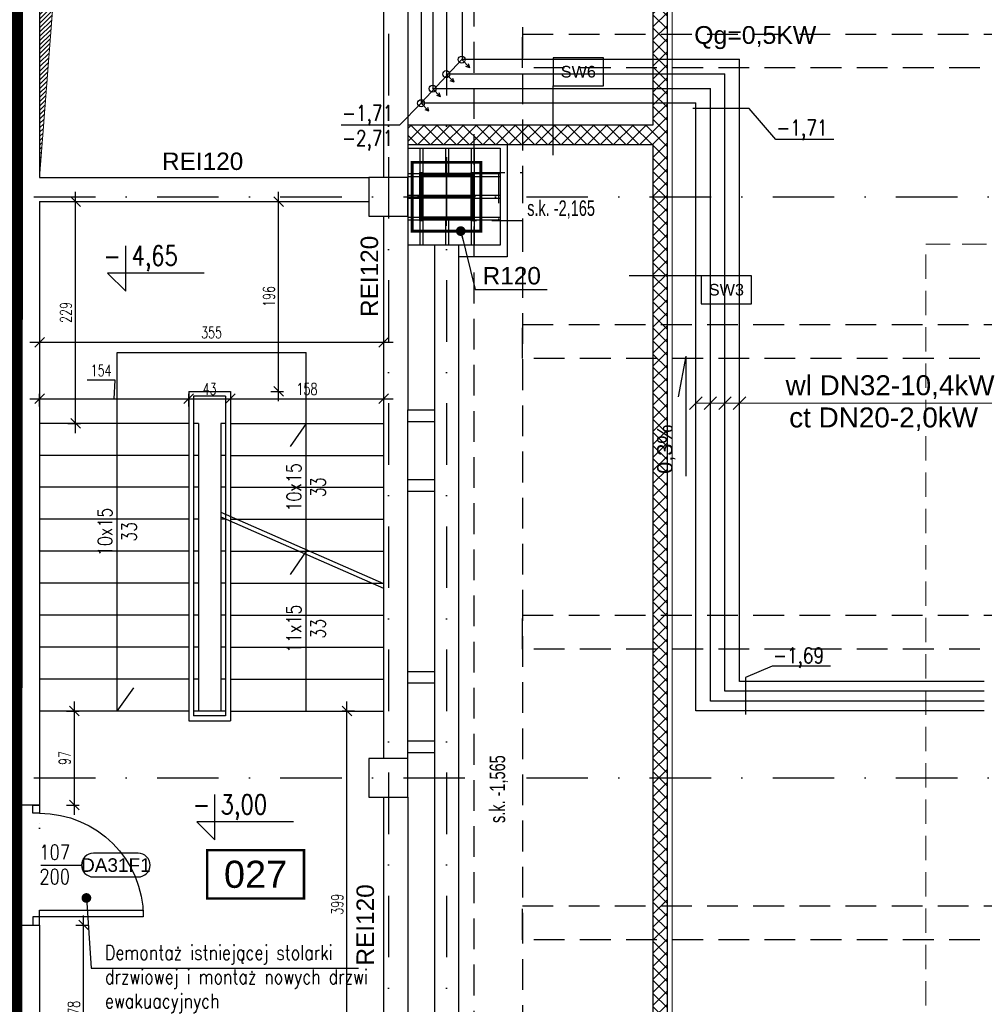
# Model space of a CAD drawing. Header units: centimetres. Extents: x -10702 to 24628, y -4437 to 19798.
# Tile 34 of 92: x 5819 to 6815, y 8966 to 9983. Entities that reach past the tile are written whole.
import ezdxf
from ezdxf.enums import TextEntityAlignment as Align

# ---------------------------------------------------------------- set-up
doc = ezdxf.new("R2010")
doc.units = ezdxf.units.CM
doc.header["$PDMODE"] = 35
doc.header["$PDSIZE"] = 0.1
for name, pattern in [('Balustrady$0$DASHED', [0.75, 0.5, -0.25]), ('Kondygnacja  -0_5$0$DIVIDE', [31.75, 12.7, -6.35, 0, -6.35, 0, -6.35]), ('Kondygnacja  -0_5$0$DOT2', [3.175, 0, -3.175]), ('Kondygnacja  -0_5$0$HIDDEN', [9.525, 6.35, -3.175]), ('Kondygnacja  -0_5$0$HIDDEN2', [4.7625, 3.175, -1.5875]), ('Osie rzutów$0$DASHDOT2', [12.7, 6.35, -3.175, 0, -3.175])]:
    doc.linetypes.add(name, pattern=pattern)
doc.layers.get('0').update_dxf_attribs({"color": 8})
doc.layers.get('DEFPOINTS').update_dxf_attribs({"color": 8})
for name, color, linetype in [('bgde_dodatki powykonawcze', 7, 'Continuous'), ('KJP_KK_OPISY MOCY klimakonwektorów', 7, 'Continuous'), ('Kondygnacja  -0_5$0$ARCH_ETAPOWANIE', 8, 'Kondygnacja  -0_5$0$DIVIDE'), ('Kondygnacja  -0_5$0$ARCH_GK', 8, 'Continuous'), ('Kondygnacja  -0_5$0$ARCH_INFO_ETYK_DRZWI', 8, 'Continuous'), ('Kondygnacja  -0_5$0$ARCH_INFO_KOTY_WYSOKOŚCIOWE_IST', 8, 'Continuous'), ('Kondygnacja  -0_5$0$ARCH_INFO_ODPORNOŚĆ OGNIOWA', 8, 'Continuous'), ('Kondygnacja  -0_5$0$ARCH_INFO_OPISY', 8, 'Continuous'), ('Kondygnacja  -0_5$0$ARCH_INFO_OPISY_PRZEGRODY', 8, 'Continuous'), ('Kondygnacja  -0_5$0$ARCH_INFO_SCHODY_IST', 8, 'Continuous'), ('Kondygnacja  -0_5$0$ARCH_KONSTR_POWYŻEJ RZUTU', 8, 'Kondygnacja  -0_5$0$HIDDEN'), ('Kondygnacja  -0_5$0$ARCH_KONSTR_POWYŻEJ RZUTU_IST', 8, 'Kondygnacja  -0_5$0$HIDDEN2'), ('Kondygnacja  -0_5$0$ARCH_MUROWANE_IST', 8, 'Continuous'), ('Kondygnacja  -0_5$0$ARCH_OKŁADZINA', 8, 'Continuous'), ('Kondygnacja  -0_5$0$ARCH_POMOCNICZE', 8, 'Continuous'), ('Kondygnacja  -0_5$0$ARCH_SCHODY_IST', 8, 'Continuous'), ('Kondygnacja  -0_5$0$ARCH_SŁUPY', 8, 'Continuous'), ('Kondygnacja  -0_5$0$ARCH_WYBURZENIA', 8, 'Kondygnacja  -0_5$0$DOT2'), ('Kondygnacja  -0_5$0$ARCH_ŚLUSARKA_DRZWI', 8, 'Continuous'), ('Kondygnacja  -0_5$0$ARCH_ŻELBET_IST', 8, 'Continuous'), ('Osie rzutów$0$ARCH_INFO_OSIE_IST', 8, 'Osie rzutów$0$DASHDOT2'), ('Osie rzutów$0$ARCH_INFO_OSIE_OPISY_IST', 8, 'Continuous'), ('Pomieszczenia -05$0$ARCH_INFO_AREA_ETYKIETY_200', 8, 'Continuous')]:
    doc.layers.add(name, color=color, linetype=linetype)
for name, color, linetype, lineweight in [('bgde_opis ct 1', 7, 'Continuous', 20), ('bgde_rzędne wl ct', 7, 'Continuous', 25), ('KJP_CT_kk_powrót', 30, '04_CT_KOMF_POW', 25), ('KJP_CT_kk_zasil', 30, '04_CT_KOMF_ZAS', 25), ('KJP_WL_kk zasil', 150, '04_WL_KOMF_ZAS', 25), ('KJP_WL_kk_powr', 150, '04_WL_KOMF_POW', 25), ('Kondygnacja  -0_5$0$ARCH_INFO_WYMIARY', 8, 'Continuous', 9), ('Kondygnacja  -0_5$0$ARCH_WIDOK', 8, 'Continuous', 13)]:
    doc.layers.add(name, color=color, linetype=linetype, lineweight=lineweight)
doc.styles.add('Arial', font='arial.ttf')
doc.styles.add('Kondygnacja  -0_5$0$Arial', font='arial.ttf')
doc.styles.add('Kondygnacja  -0_5$0$BIKTS', font='bikromsw.shx', dxfattribs={"width": 0.8})
doc.styles.add('Kondygnacja  -0_5$0$Romans', font='Romans.shx', dxfattribs={"width": 0.7})
doc.styles.add('Kondygnacja  -0_5$0$ROMANS-50-CM', font='romans.shx', dxfattribs={"width": 0.8, "height": 10})
doc.styles.add('Kondygnacja  -0_5$0$Standard', font='txt')
doc.styles.add('Pomieszczenia -05$0$Arial', font='arial.ttf')
doc.styles.add('st rom', font='Romans.shx', dxfattribs={"width": 0.8})
doc.linetypes.add('04_CT_KOMF_POW', pattern='A,100,-15,["CTKp",Standard,S=10,R=0,X=-10,Y=-5],-35', length=150)
doc.linetypes.add('04_CT_KOMF_ZAS', pattern='A,100,-15,["CTKz",Standard,S=10,R=0,X=-10,Y=-5],-35', length=150)
doc.linetypes.add('04_WL_KOMF_POW', pattern='A,100,-15,["WLKp",Standard,S=10,R=0,X=-10,Y=-5],-35', length=150)
doc.linetypes.add('04_WL_KOMF_ZAS', pattern='A,100,-15,["WLKz",Standard,S=10,R=0,X=-10,Y=-5],-35', length=150)
doc.dimstyles.new('Kondygnacja  -0_5$0$ISO-25', dxfattribs={"dimtxt": 2.5, "dimasz": 2.5, "dimexe": 1.25, "dimexo": 0.625, "dimtad": 1, "dimtxsty": 'Kondygnacja  -0_5$0$Standard', "dimcen": 2.5, "dimadec": 0, "dimazin": 0, "dimtfac": 1, "dimtmove": 0, "dimatfit": 3, "dimfxl": 0, "dimarcsym": 0})
doc.dimstyles.new('Kondygnacja  -0_5$0$Wymiary 1-100', dxfattribs={"dimtxt": 12, "dimasz": 10, "dimexe": 5, "dimexo": 0, "dimgap": 4, "dimtad": 1, "dimrnd": 0.5, "dimzin": 12, "dimdsep": 46, "dimtxsty": 'Kondygnacja  -0_5$0$Romans', "dimblk": 'Kondygnacja  -0_5$0$_Oblique', "dimcen": 10, "dimdle": 10, "dimclrt": 55, "dimazin": 0, "dimtfac": 1, "dimtmove": 1, "dimatfit": 3, "dimfxl": 0, "dimtolj": 1, "dimtzin": 0, "dimarcsym": 0})
pattern_1 = [(45, (-6220.4609, -4950), (-0.67351921, 0.67351921), [])]

# ---------------------------------------------------------------- blocks, each defined once
blk = doc.blocks.new('Osie rzutów')
at = {"layer": 'Osie rzutów$0$ARCH_INFO_OSIE_IST', "ltscale": 10}
for p, q in [((6200, 12510), (6200, 4800)), ((6200, 12510), (6200, 4571.18)), ((6260, 12510), (6260, 4623.26)), ((6260, 9770), (6260, 9830)), ((4436.04, 9800), (15156.54, 9800)), ((6290, 9800), (6230, 9800)), ((4436.04, 9200), (15156.54, 9200))]:
    blk.add_line(p, q, dxfattribs=at)
blk = doc.blocks.new('Kondygnacja  -0_5$0$T-drzwi_prawe-200')
at = {"layer": 'Kondygnacja  -0_5$0$ARCH_INFO_ETYK_DRZWI'}
blk.add_line((0, 0), (60, 0), dxfattribs=at)
blk.add_lwpolyline([(143.7, 17.5), (77.5, 17.5, 1), (77.5, -17.5), (143.7, -17.5, 1)], format="xyb", close=True, dxfattribs=at)
at = {"layer": 'Kondygnacja  -0_5$0$ARCH_INFO_ETYK_DRZWI', "color": 1, "style": 'Kondygnacja  -0_5$0$Arial'}
blk.add_attdef('ADS_DRZWI:ODPORNOŚĆ_OGNIOWA', text='', height=20, rotation=90, dxfattribs=at).set_placement((-25.5, 0.1), align=Align.BOTTOM_CENTER)
at = {"layer": 'Kondygnacja  -0_5$0$ARCH_INFO_ETYK_DRZWI', "style": 'Kondygnacja  -0_5$0$Romans', "width": 0.8}
for tag, p in [('ADS_DRZWI:SZEROKOŚĆ', (20.5, 8)), ('ADS_DRZWI:WYSOKOŚĆ', (20.5, -28))]:
    blk.add_attdef(tag, text='', height=22, dxfattribs=at).set_placement(p, align=Align.CENTER)
at = {"layer": 'Kondygnacja  -0_5$0$ARCH_INFO_ETYK_DRZWI', "style": 'Kondygnacja  -0_5$0$Arial'}
blk.add_attdef('ADS_DRZWI:SYMBOL', text='', height=20, dxfattribs=at).set_placement((110.7, 0), align=Align.MIDDLE)
blk = doc.blocks.new('Kondygnacja  -0_5$0$_Dot')
at = {"color": 0, "linetype": 'ByBlock', "lineweight": -2}
blk.add_line((-0.5, 0), (-1, 0), dxfattribs=at)
at = {"color": 0, "linetype": 'ByBlock', "const_width": 0.5}
blk.add_lwpolyline([(-0.25, 0, 1), (0.25, 0, 1)], format="xyb", close=True, dxfattribs=at)
blk = doc.blocks.new('Kondygnacja  -0_5$0$_Oblique')
at = {"color": 0, "linetype": 'ByBlock', "lineweight": -2}
blk.add_line((-0.5, -0.5), (0.5, 0.5), dxfattribs=at)
blk = doc.blocks.new('*D178')
at = {"layer": 'DEFPOINTS', "color": 0}
for p in [(5994, 9591.5), (5840, 9559.3), (5994, 9559.3)]:
    blk.add_point(p, dxfattribs=at)
at = {"layer": 'Kondygnacja  -0_5$0$ARCH_INFO_WYMIARY', "color": 0, "lineweight": -2}
for p, q in [((5917.9, 9610.6), (5889.1, 9610.6)), ((5917, 9591.5), (5917.9, 9610.6)), ((5840, 9583.5), (5840, 9596.5)), ((5994, 9583.5), (5994, 9596.5)), ((5830, 9591.5), (6004, 9591.5))]:
    blk.add_line(p, q, dxfattribs=at)
at = {"layer": 'Kondygnacja  -0_5$0$ARCH_INFO_WYMIARY', "color": 0, "lineweight": -2, "xscale": 10, "yscale": 10, "zscale": 10, "rotation": 180}
blk.add_blockref('Kondygnacja  -0_5$0$_Oblique', (5840, 9591.5), dxfattribs=at)
at = {"layer": 'Kondygnacja  -0_5$0$ARCH_INFO_WYMIARY', "color": 0, "lineweight": -2, "xscale": 10, "yscale": 10, "zscale": 10}
blk.add_blockref('Kondygnacja  -0_5$0$_Oblique', (5994, 9591.5), dxfattribs=at)
at = {"layer": 'Kondygnacja  -0_5$0$ARCH_INFO_WYMIARY', "color": 55, "insert": (5903.5, 9620.6), "char_height": 12, "attachment_point": 5, "style": 'Kondygnacja  -0_5$0$Romans'}
blk.add_mtext('\\A1;154', dxfattribs=at)
blk = doc.blocks.new('*D179')
at = {"layer": 'DEFPOINTS', "color": 0}
for p in [(6037, 9592.3), (6037, 9591.5), (5994, 9559.3)]:
    blk.add_point(p, dxfattribs=at)
at = {"layer": 'Kondygnacja  -0_5$0$ARCH_INFO_WYMIARY', "color": 0, "lineweight": -2}
for p, q in [((5994, 9583.5), (5994, 9596.5)), ((5984, 9591.5), (6047, 9591.5)), ((6037, 9592.3), (6037, 9586.5))]:
    blk.add_line(p, q, dxfattribs=at)
at = {"layer": 'Kondygnacja  -0_5$0$ARCH_INFO_WYMIARY', "color": 0, "lineweight": -2, "xscale": 10, "yscale": 10, "zscale": 10, "rotation": 180}
blk.add_blockref('Kondygnacja  -0_5$0$_Oblique', (5994, 9591.5), dxfattribs=at)
at = {"layer": 'Kondygnacja  -0_5$0$ARCH_INFO_WYMIARY', "color": 0, "lineweight": -2, "xscale": 10, "yscale": 10, "zscale": 10}
blk.add_blockref('Kondygnacja  -0_5$0$_Oblique', (6037, 9591.5), dxfattribs=at)
at = {"layer": 'Kondygnacja  -0_5$0$ARCH_INFO_WYMIARY', "color": 55, "insert": (6015.5, 9601.5), "char_height": 12, "attachment_point": 5, "style": 'Kondygnacja  -0_5$0$Romans'}
blk.add_mtext('\\A1;43', dxfattribs=at)
blk = doc.blocks.new('*D180')
at = {"layer": 'DEFPOINTS', "color": 0}
for p in [(6195, 9628.8), (6037, 9592.3), (6195, 9591.5)]:
    blk.add_point(p, dxfattribs=at)
at = {"layer": 'Kondygnacja  -0_5$0$ARCH_INFO_WYMIARY', "color": 0, "lineweight": -2}
for p, q in [((6195, 9599.5), (6195, 9586.5)), ((6027, 9591.5), (6205, 9591.5)), ((6037, 9592.3), (6037, 9586.5))]:
    blk.add_line(p, q, dxfattribs=at)
at = {"layer": 'Kondygnacja  -0_5$0$ARCH_INFO_WYMIARY', "color": 0, "lineweight": -2, "xscale": 10, "yscale": 10, "zscale": 10, "rotation": 180}
blk.add_blockref('Kondygnacja  -0_5$0$_Oblique', (6037, 9591.5), dxfattribs=at)
at = {"layer": 'Kondygnacja  -0_5$0$ARCH_INFO_WYMIARY', "color": 0, "lineweight": -2, "xscale": 10, "yscale": 10, "zscale": 10}
blk.add_blockref('Kondygnacja  -0_5$0$_Oblique', (6195, 9591.5), dxfattribs=at)
at = {"layer": 'Kondygnacja  -0_5$0$ARCH_INFO_WYMIARY', "color": 55, "insert": (6116, 9601.5), "char_height": 12, "attachment_point": 5, "style": 'Kondygnacja  -0_5$0$Romans'}
blk.add_mtext('\\A1;158', dxfattribs=at)
blk = doc.blocks.new('*D233')
at = {"layer": 'DEFPOINTS', "color": 0}
for p in [(5845, 9795), (5877.1, 9795), (5845, 9566)]:
    blk.add_point(p, dxfattribs=at)
at = {"layer": 'Kondygnacja  -0_5$0$ARCH_INFO_WYMIARY', "color": 0, "lineweight": -2}
for p, q in [((5877.1, 9556), (5877.1, 9805)), ((5869.1, 9795), (5882.1, 9795)), ((5869.1, 9566), (5882.1, 9566))]:
    blk.add_line(p, q, dxfattribs=at)
at = {"layer": 'Kondygnacja  -0_5$0$ARCH_INFO_WYMIARY', "color": 0, "lineweight": -2, "xscale": 10, "yscale": 10, "zscale": 10}
for p, rotation in [((5877.1, 9795), 90), ((5877.1, 9566), 270)]:
    blk.add_blockref('Kondygnacja  -0_5$0$_Oblique', p, dxfattribs=dict(at, rotation=rotation))
at = {"layer": 'Kondygnacja  -0_5$0$ARCH_INFO_WYMIARY', "color": 55, "insert": (5867.1, 9680.5), "char_height": 12, "attachment_point": 5, "rotation": 90, "style": 'Kondygnacja  -0_5$0$Romans'}
blk.add_mtext('\\A1;229', dxfattribs=at)
blk = doc.blocks.new('*D234')
at = {"layer": 'DEFPOINTS', "color": 0}
for p in [(6157.2, 9269), (6195, 9269), (6190, 8870)]:
    blk.add_point(p, dxfattribs=at)
at = {"layer": 'Kondygnacja  -0_5$0$ARCH_INFO_WYMIARY', "color": 0, "lineweight": -2}
for p, q in [((6157.2, 8860), (6157.2, 9279)), ((6165.2, 9269), (6152.2, 9269)), ((6165.2, 8870), (6152.2, 8870))]:
    blk.add_line(p, q, dxfattribs=at)
at = {"layer": 'Kondygnacja  -0_5$0$ARCH_INFO_WYMIARY', "color": 0, "lineweight": -2, "xscale": 10, "yscale": 10, "zscale": 10}
for p, rotation in [((6157.2, 9269), 90), ((6157.2, 8870), 270)]:
    blk.add_blockref('Kondygnacja  -0_5$0$_Oblique', p, dxfattribs=dict(at, rotation=rotation))
at = {"layer": 'Kondygnacja  -0_5$0$ARCH_INFO_WYMIARY', "color": 55, "insert": (6147.2, 9069.5), "char_height": 12, "attachment_point": 5, "rotation": 90, "style": 'Kondygnacja  -0_5$0$Romans'}
blk.add_mtext('\\A1;399', dxfattribs=at)
blk = doc.blocks.new('*D181')
at = {"layer": 'DEFPOINTS', "color": 0}
for p in [(5840, 9672), (6195, 9652), (6195, 9649.8)]:
    blk.add_point(p, dxfattribs=at)
at = {"layer": 'Kondygnacja  -0_5$0$ARCH_INFO_WYMIARY', "color": 0, "lineweight": -2}
for p, q in [((5840, 9657.8), (5840, 9644.8)), ((5830, 9649.8), (6205, 9649.8)), ((6195, 9652), (6195, 9644.8))]:
    blk.add_line(p, q, dxfattribs=at)
at = {"layer": 'Kondygnacja  -0_5$0$ARCH_INFO_WYMIARY', "color": 0, "lineweight": -2, "xscale": 10, "yscale": 10, "zscale": 10, "rotation": 180}
blk.add_blockref('Kondygnacja  -0_5$0$_Oblique', (5840, 9649.8), dxfattribs=at)
at = {"layer": 'Kondygnacja  -0_5$0$ARCH_INFO_WYMIARY', "color": 0, "lineweight": -2, "xscale": 10, "yscale": 10, "zscale": 10}
blk.add_blockref('Kondygnacja  -0_5$0$_Oblique', (6195, 9649.8), dxfattribs=at)
at = {"layer": 'Kondygnacja  -0_5$0$ARCH_INFO_WYMIARY', "color": 55, "insert": (6017.5, 9659.8), "char_height": 12, "attachment_point": 5, "style": 'Kondygnacja  -0_5$0$Romans'}
blk.add_mtext('\\A1;355', dxfattribs=at)
blk = doc.blocks.new('*D235')
at = {"layer": 'DEFPOINTS', "color": 0}
for p in [(5840, 9048), (5885.4, 9048), (5842, 8870)]:
    blk.add_point(p, dxfattribs=at)
at = {"layer": 'Kondygnacja  -0_5$0$ARCH_INFO_WYMIARY', "color": 0, "lineweight": -2}
for p, q in [((5885.4, 8860), (5885.4, 9058)), ((5877.4, 9048), (5890.4, 9048)), ((5877.4, 8870), (5890.4, 8870))]:
    blk.add_line(p, q, dxfattribs=at)
at = {"layer": 'Kondygnacja  -0_5$0$ARCH_INFO_WYMIARY', "color": 0, "lineweight": -2, "xscale": 10, "yscale": 10, "zscale": 10}
for p, rotation in [((5885.4, 9048), 90), ((5885.4, 8870), 270)]:
    blk.add_blockref('Kondygnacja  -0_5$0$_Oblique', p, dxfattribs=dict(at, rotation=rotation))
at = {"layer": 'Kondygnacja  -0_5$0$ARCH_INFO_WYMIARY', "color": 55, "insert": (5875.4, 8959), "char_height": 12, "attachment_point": 5, "rotation": 90, "style": 'Kondygnacja  -0_5$0$Romans'}
blk.add_mtext('\\A1;178', dxfattribs=at)
blk = doc.blocks.new('*D236')
at = {"layer": 'DEFPOINTS', "color": 0}
for p in [(5840, 9269), (5875.9, 9269), (5840, 9172)]:
    blk.add_point(p, dxfattribs=at)
at = {"layer": 'Kondygnacja  -0_5$0$ARCH_INFO_WYMIARY', "color": 0, "lineweight": -2}
for p, q in [((5875.9, 9162), (5875.9, 9279)), ((5867.9, 9269), (5880.9, 9269)), ((5867.9, 9172), (5880.9, 9172))]:
    blk.add_line(p, q, dxfattribs=at)
at = {"layer": 'Kondygnacja  -0_5$0$ARCH_INFO_WYMIARY', "color": 0, "lineweight": -2, "xscale": 10, "yscale": 10, "zscale": 10}
for p, rotation in [((5875.9, 9269), 90), ((5875.9, 9172), 270)]:
    blk.add_blockref('Kondygnacja  -0_5$0$_Oblique', p, dxfattribs=dict(at, rotation=rotation))
at = {"layer": 'Kondygnacja  -0_5$0$ARCH_INFO_WYMIARY', "color": 55, "insert": (5865.9, 9220.5), "char_height": 12, "attachment_point": 5, "rotation": 90, "style": 'Kondygnacja  -0_5$0$Romans'}
blk.add_mtext('\\A1;97', dxfattribs=at)
blk = doc.blocks.new('*D200')
at = {"layer": 'DEFPOINTS', "color": 0}
for p in [(6054.6, 9795), (6086.7, 9795), (6037, 9599)]:
    blk.add_point(p, dxfattribs=at)
at = {"layer": 'Kondygnacja  -0_5$0$ARCH_INFO_WYMIARY', "color": 0, "lineweight": -2}
for p, q in [((6086.7, 9589), (6086.7, 9805)), ((6078.7, 9795), (6091.7, 9795)), ((6078.7, 9599), (6091.7, 9599))]:
    blk.add_line(p, q, dxfattribs=at)
at = {"layer": 'Kondygnacja  -0_5$0$ARCH_INFO_WYMIARY', "color": 0, "lineweight": -2, "xscale": 10, "yscale": 10, "zscale": 10}
for p, rotation in [((6086.7, 9795), 90), ((6086.7, 9599), 270)]:
    blk.add_blockref('Kondygnacja  -0_5$0$_Oblique', p, dxfattribs=dict(at, rotation=rotation))
at = {"layer": 'Kondygnacja  -0_5$0$ARCH_INFO_WYMIARY', "color": 55, "insert": (6076.7, 9697), "char_height": 12, "attachment_point": 5, "rotation": 90, "style": 'Kondygnacja  -0_5$0$Romans'}
blk.add_mtext('\\A1;196', dxfattribs=at)
blk = doc.blocks.new('Kondygnacja  -0_5$0$słup 6.8.11')
at = {"layer": 'Kondygnacja  -0_5$0$ARCH_SŁUPY'}
h = blk.add_hatch(dxfattribs=at)
h.set_pattern_fill('ANSI31', color=256, scale=0.3, style=0)
h.set_pattern_definition(pattern_1)
h.paths.add_polyline_path([(15, 75), (12, 75), (12, 25), (15, 25)])
h = blk.add_hatch(dxfattribs=at)
h.set_pattern_fill('ANSI31', color=256, scale=0.3, style=0)
h.set_pattern_definition(pattern_1)
h.paths.add_polyline_path([(65, 71), (65, 74), (15, 74), (15, 71)])
h = blk.add_hatch(dxfattribs=at)
h.set_pattern_fill('ANSI31', color=256, scale=0.3, style=0)
h.set_pattern_definition(pattern_1)
h.paths.add_polyline_path([(68, 75), (65, 75), (65, 25), (68, 25)])
h = blk.add_hatch(dxfattribs=at)
h.set_pattern_fill('ANSI31', color=256, scale=0.3, style=0)
h.set_pattern_definition(pattern_1)
h.paths.add_polyline_path([(65, 48.5), (65, 51.5), (15, 51.5), (15, 48.5)])
h = blk.add_hatch(dxfattribs=at)
h.set_pattern_fill('ANSI31', color=256, scale=0.3, style=0)
h.set_pattern_definition(pattern_1)
h.paths.add_polyline_path([(65, 26), (65, 29), (15, 29), (15, 26)])
at = {"layer": 'Kondygnacja  -0_5$0$ARCH_POMOCNICZE'}
blk.add_lwpolyline([(95, 100), (95, 0), (0, 0), (0, 100)], close=True, dxfattribs=at)
for points in [[(12, 100), (12, 75)], [(15, 100), (15, 75)], [(38.5, 100), (38.5, 74)], [(41.5, 100), (41.5, 74)], [(65, 100), (65, 75)], [(68, 100), (68, 75)], [(0, 74), (12, 74)], [(68, 74), (95, 74)], [(0, 71), (12, 71)], [(68, 71), (95, 71)], [(0, 51.5), (12, 51.5)], [(68, 51.5), (95, 51.5)], [(0, 48.5), (12, 48.5)], [(68, 48.5), (95, 48.5)], [(0, 29), (12, 29)], [(0, 26), (12, 26)], [(12, 25), (12, 0)], [(15, 25), (15, 0)], [(38.5, 26), (38.5, 0)], [(41.5, 26), (41.5, 0)], [(65, 25), (65, 0)], [(68, 29), (95, 29)], [(68, 26), (95, 26)], [(68, 25), (68, 0)]]:
    blk.add_lwpolyline(points, dxfattribs=at)
at = {"layer": 'Kondygnacja  -0_5$0$ARCH_SŁUPY'}
for p, q in [((15, 51.5), (65, 51.5)), ((65, 48.5), (15, 48.5))]:
    blk.add_line(p, q, dxfattribs=at)
for points in [[(12, 75), (15, 75), (15, 25), (12, 25)], [(65, 75), (68, 75), (68, 25), (65, 25)]]:
    blk.add_lwpolyline(points, close=True, dxfattribs=at)
for points in [[(65, 74), (15, 74)], [(15, 71), (65, 71)], [(65, 29), (15, 29)], [(15, 26), (65, 26)]]:
    blk.add_lwpolyline(points, dxfattribs=at)
blk = doc.blocks.new('Kondygnacja  -0_5$0$konstrukcja istniejąca -0.5')
at = {"layer": 'Kondygnacja  -0_5$0$ARCH_KONSTR_POWYŻEJ RZUTU_IST', "ltscale": 10}
for p, q in [((6288.5, 4975), (6288.5, 12225)), ((6288.5, 9775), (6288.5, 9825)), ((6288.5, 9825), (6338.5, 9825)), ((6338.5, 9775), (6288.5, 9775))]:
    blk.add_line(p, q, dxfattribs=at)
for points in [[(6338.5, 10975), (6338.5, 9825)], [(7382, 9932.9), (6338.5, 9932.9), (6338.5, 9967.9), (7382, 9967.9)], [(6313.5, 9825), (6313.5, 9775)], [(6338.5, 9825), (6338.5, 9775)], [(6338.5, 9775), (6338.5, 8625)], [(7382, 9332.9), (6338.5, 9332.9), (6338.5, 9367.9), (7382, 9367.9)], [(7382, 9032.9), (6338.5, 9032.9), (6338.5, 9067.9), (7382, 9067.9)]]:
    blk.add_lwpolyline(points, dxfattribs=at)
at = {"layer": 'Kondygnacja  -0_5$0$ARCH_KONSTR_POWYŻEJ RZUTU_IST', "ltscale": 10, "elevation": 0}
blk.add_lwpolyline([(7382, 9632.9), (6338.5, 9632.9), (6338.5, 9667.9), (7382, 9667.9)], dxfattribs=at)
at = {"layer": 'Kondygnacja  -0_5$0$ARCH_KONSTR_POWYŻEJ RZUTU_IST', "style": 'Kondygnacja  -0_5$0$BIKTS', "width": 0.7}
blk.add_text('s.k. -2,165', height=16, dxfattribs=at).set_placement((6343.3, 9780.2))
blk.add_text('s.k. -1,565', height=16, rotation=90, dxfattribs=at).set_placement((6320.5, 9153.4))
blk = doc.blocks.new('Pomieszczenia -05$0$etykieta_numer')
at = {"color": 0, "linetype": 'ByBlock', "const_width": 2.44}
blk.add_lwpolyline([(-50, -50), (-50, 0), (50, 0), (50, -50)], close=True, dxfattribs=at)
at = {"color": 0, "linetype": 'ByBlock', "style": 'Pomieszczenia -05$0$Arial'}
blk.add_attdef('AECAREA:NUMBER', text='', height=28, dxfattribs=at).set_placement((0, -25), align=Align.MIDDLE)

msp = doc.modelspace()

# ---------------------------------------------------------------- hatches: boundary and pattern name
at = {"layer": 'Kondygnacja  -0_5$0$ARCH_GK', "linetype": 'Continuous', "lineweight": -3}
h = msp.add_hatch(dxfattribs=at)
h.set_pattern_fill('ANSI37', color=256, scale=3, style=0)
h.paths.add_polyline_path([(6473, 4985), (6488, 4985), (6488, 9864), (6476.333, 9864), (6473, 9854)], flags=0)
h.paths.add_polyline_path([(6473, 9874), (6476.333, 9864), (6488, 9864), (6488, 10101), (6473, 10116)], flags=0)
h = msp.add_hatch(dxfattribs=at)
h.set_pattern_fill('ANSI37', color=256, scale=3, style=0)
h.paths.add_polyline_path([(6220, 9874), (6220, 9854), (6473, 9854), (6476.333, 9864), (6473, 9874)], flags=0)
at = {"layer": 'Kondygnacja  -0_5$0$ARCH_WIDOK'}
h = msp.add_hatch(dxfattribs=at)
h.set_pattern_fill('ANSI31', color=256, angle=-180, style=0)
h.set_pattern_definition([(225, (-2e-11, 3600), (2.245064, -2.245064), [])])
h.paths.add_polyline_path([(5840, 9820), (5840, 10380), (6195, 10380), (5880.4, 10341.573)])

# ---------------------------------------------------------------- linework, layer by layer
at = {"linetype": 'Balustrady$0$DASHED', "lineweight": 20, "ltscale": 50}
msp.add_lwpolyline([(6754.764, 9751.102), (7006.979, 9751.102), (7006.979, 5027.678), (6754.764, 5027.678)], close=True, dxfattribs=at)
at = {"layer": 'bgde_dodatki powykonawcze'}
for p, q in [((6283.918, 9933.158), (6275.699, 9941.54)), ((6283.918, 9933.158), (6279.913, 9934.565)), ((6283.918, 9933.158), (6282.59, 9937.19)), ((6267.918, 9918.158), (6259.699, 9926.54)), ((6267.918, 9918.158), (6266.59, 9922.19)), ((6253.918, 9903.158), (6245.699, 9911.54)), ((6267.918, 9918.158), (6263.913, 9919.565)), ((6253.918, 9903.158), (6249.913, 9904.565)), ((6253.918, 9903.158), (6252.59, 9907.19)), ((6241.918, 9888.158), (6233.699, 9896.54)), ((6241.918, 9888.158), (6240.59, 9892.19)), ((6241.918, 9888.158), (6237.913, 9889.565))]:
    msp.add_line(p, q, dxfattribs=at)
for centre in [(6275.699, 9941.54), (6259.699, 9926.54), (6245.699, 9911.54), (6233.699, 9896.54)]:
    msp.add_circle(centre, 3.6, dxfattribs=at)
at = {"layer": 'bgde_opis ct 1'}
for p, q in [((6523.806, 9593.271), (6510.918, 9580.383)), ((6834.36, 9586.827), (6517.362, 9586.827)), ((6538.806, 9593.271), (6525.918, 9580.383)), ((6553.806, 9593.271), (6540.918, 9580.383)), ((6568.806, 9593.271), (6555.918, 9580.383))]:
    msp.add_line(p, q, dxfattribs=at)
at = {"layer": 'bgde_rzędne wl ct'}
for p, q in [((6276, 9941.841), (6234, 9896.841)), ((6211.369, 9874), (6234, 9896.631)), ((6572.298, 9891.113), (6514.196, 9891.113)), ((6599.834, 9859.005), (6572.298, 9891.113)), ((6211.369, 9874), (6151.417, 9874)), ((6659.786, 9859.005), (6599.834, 9859.005)), ((6507.165, 9635.475), (6499.26, 9593.488)), ((6507.165, 9635.475), (6507.165, 9511.485)), ((6596.257, 9315.402), (6568.721, 9303.47)), ((6656.209, 9315.402), (6596.257, 9315.402)), ((6568.721, 9303.47), (6568.721, 9265.352))]:
    msp.add_line(p, q, dxfattribs=at)
at = {"layer": 'KJP_CT_kk_powrót'}
for p, q in [((6246, 10816.895), (6246, 9911.841)), ((6246, 9911.841), (6532.362, 9911.841)), ((6532.362, 9279.374), (6532.362, 9911.841)), ((6815.101, 9279.374), (6532.362, 9279.374))]:
    msp.add_line(p, q, dxfattribs=at)
at = {"layer": 'KJP_CT_kk_zasil'}
for p, q in [((6234, 10832.895), (6234, 9896.841)), ((6234, 9896.841), (6517.362, 9896.841)), ((6517.362, 9269.374), (6517.362, 9896.841)), ((6815.101, 9269.374), (6517.362, 9269.374))]:
    msp.add_line(p, q, dxfattribs=at)
at = {"layer": 'KJP_WL_kk zasil'}
for p, q in [((6260, 10800.895), (6260, 9926.841)), ((6260, 9926.841), (6547.362, 9926.841)), ((6547.362, 9289.374), (6547.362, 9926.841)), ((6815.101, 9289.374), (6547.362, 9289.374))]:
    msp.add_line(p, q, dxfattribs=at)
at = {"layer": 'KJP_WL_kk_powr'}
for p, q in [((6276, 10689.975), (6276, 9941.841)), ((6276, 9941.841), (6562.362, 9941.841)), ((6562.362, 9299.374), (6562.362, 9941.841)), ((6815.101, 9299.374), (6562.362, 9299.374))]:
    msp.add_line(p, q, dxfattribs=at)
at = {"layer": 'Kondygnacja  -0_5$0$ARCH_ETAPOWANIE', "ltscale": 10, "const_width": 20, "elevation": 300}
msp.add_lwpolyline([(4946, 3931), (4946, 5443), (5613, 5443), (5613, 5586), (5809, 5586), (5815, 12220), (6212, 12220), (6212, 13458.874), (6172, 13458.874), (6171.997, 14762.582), (4925, 14762.019), (4925, 14762.019), (8839.196, 14763.787)], dxfattribs=at)
at = {"layer": 'Kondygnacja  -0_5$0$ARCH_GK', "linetype": 'Continuous', "lineweight": -3}
for p, q in [((6473, 10116), (6473, 9874)), ((6488, 4985), (6488, 10101)), ((6220, 9874), (6220, 9854)), ((6473, 9874), (6220, 9874)), ((6220, 9854), (6473, 9854)), ((6473, 9854), (6473, 4985))]:
    msp.add_line(p, q, dxfattribs=at)
at = {"layer": 'Kondygnacja  -0_5$0$ARCH_INFO_KOTY_WYSOKOŚCIOWE_IST'}
for points in [[(6009.858, 9721.106), (5910.14, 9721.106), (5928.89, 9702.356), (5928.89, 9749.199)], [(6101.984, 9154.658), (6002.265, 9154.658), (6021.015, 9135.908), (6021.015, 9182.751)]]:
    msp.add_lwpolyline(points, dxfattribs=at)
at = {"layer": 'Kondygnacja  -0_5$0$ARCH_INFO_OPISY_PRZEGRODY'}
for points in [[(6370.096, 9914.578), (6422.096, 9914.578), (6422.096, 9943.378), (6370.096, 9943.378), (6370.096, 9914.578)], [(6522.905, 9689.511), (6574.905, 9689.511), (6574.905, 9718.311), (6522.905, 9718.311), (6522.905, 9689.511)]]:
    msp.add_lwpolyline(points, close=True, dxfattribs=at)
for points in [[(6370.096, 9843.013), (6370.096, 9914.578)], [(6522.905, 9718.311), (6448.368, 9718.311)]]:
    msp.add_lwpolyline(points, dxfattribs=at)
at = {"layer": 'Kondygnacja  -0_5$0$ARCH_INFO_SCHODY_IST'}
for p, q in [((5920, 9269), (5920, 9639)), ((5920, 9639), (6115, 9639)), ((6115, 9269), (6115, 9639)), ((6115, 9566), (6098.564, 9542.081)), ((6115, 9434), (6098.564, 9410.081)), ((5920, 9269), (5937.4, 9292.923))]:
    msp.add_line(p, q, dxfattribs=at)
at = {"layer": 'Kondygnacja  -0_5$0$ARCH_MUROWANE_IST', "ltscale": 4}
for p, q in [((5840, 10850), (5840, 9820)), ((6195, 10380), (6195, 9820)), ((6220, 10380), (6220, 9820)), ((5840, 9820), (6180, 9820)), ((5840, 9795), (5840, 9172)), ((5840, 9795), (6180, 9795)), ((5840, 9172), (5809, 9172)), ((5809, 9048), (5840, 9048)), ((5840, 9048), (5840, 8481))]:
    msp.add_line(p, q, dxfattribs=at)
at = {"layer": 'Kondygnacja  -0_5$0$ARCH_OKŁADZINA'}
msp.add_lwpolyline([(6322.461, 9854), (6322.461, 9738), (6272.5, 9738)], dxfattribs=at)
at = {"layer": 'Kondygnacja  -0_5$0$ARCH_SCHODY_IST'}
for p, q in [((5994, 9599), (5994, 9259)), ((5994, 9599), (6037, 9599)), ((6037, 9599), (6037, 9259)), ((5999, 9594), (5999, 9264)), ((6032, 9594), (5999, 9594)), ((6032, 9594), (6032, 9264)), ((5994, 9566), (5840, 9566)), ((6004, 9566), (5999, 9566)), ((6004, 9566), (6004, 9269)), ((6027, 9566), (6027, 9269)), ((6032, 9566), (6027, 9566)), ((6037, 9566), (6195, 9566)), ((5994, 9533), (5840, 9533)), ((6004, 9533), (5999, 9533)), ((6032, 9533), (6027, 9533)), ((6037, 9533), (6195, 9533)), ((5994, 9500), (5840, 9500)), ((6004, 9500), (5999, 9500)), ((6032, 9500), (6027, 9500)), ((6037, 9500), (6195, 9500)), ((6027, 9474.443), (6195, 9400.706)), ((5994, 9467), (5840, 9467)), ((6004, 9467), (5999, 9467)), ((6027, 9469.443), (6195, 9395.706)), ((6032, 9467), (6027, 9467)), ((6037, 9467), (6195, 9467)), ((5994, 9434), (5840, 9434)), ((6004, 9434), (5999, 9434)), ((6032, 9434), (6027, 9434)), ((6037, 9434), (6195, 9434)), ((5994, 9401), (5840, 9401)), ((6004, 9401), (5999, 9401)), ((6032, 9401), (6027, 9401)), ((6037, 9401), (6195, 9401)), ((5994, 9368), (5840, 9368)), ((6004, 9368), (5999, 9368)), ((6032, 9368), (6027, 9368)), ((6037, 9368), (6195, 9368)), ((5994, 9335), (5840, 9335)), ((6004, 9335), (5999, 9335)), ((6032, 9335), (6027, 9335)), ((6037, 9335), (6195, 9335)), ((5994, 9302), (5840, 9302)), ((6004, 9302), (5999, 9302)), ((6032, 9302), (6027, 9302)), ((6037, 9302), (6195, 9302)), ((5994, 9269), (5840, 9269)), ((6032, 9269), (5999, 9269)), ((6032, 9264), (5999, 9264)), ((6037, 9269), (6195, 9269)), ((5994, 9259), (6037, 9259))]:
    msp.add_line(p, q, dxfattribs=at)
at = {"layer": 'Kondygnacja  -0_5$0$ARCH_SŁUPY', "const_width": 3}
msp.add_lwpolyline([(6224.5, 9835.5), (6295.5, 9835.5), (6295.5, 9764.5), (6224.5, 9764.5)], close=True, dxfattribs=at)
at = {"layer": 'Kondygnacja  -0_5$0$ARCH_WIDOK'}
msp.add_line((6493, 10096), (6493, 4985), dxfattribs=at)
msp.add_lwpolyline([(5840, 9820), (5840, 10380), (6195, 10380), (5880.4, 10341.573), (5840, 9820)], dxfattribs=at)
at = {"layer": 'Kondygnacja  -0_5$0$ARCH_WYBURZENIA', "ltscale": 6}
msp.add_lwpolyline([(5840, 9172), (5840, 9148), (5809, 9148), (5809, 9172)], close=True, dxfattribs=at)
at = {"layer": 'Kondygnacja  -0_5$0$ARCH_ŚLUSARKA_DRZWI', "linetype": 'Continuous', "lineweight": -3}
for points in [[(5833, 9163.5), (5833, 9172), (5840, 9172), (5840, 9163.5)], [(5840, 9056.5), (5840, 9063.5), (5947, 9063.5), (5947, 9056.5)], [(5833, 9056.5), (5833, 9048), (5840, 9048), (5840, 9056.5)]]:
    msp.add_lwpolyline(points, close=True, dxfattribs=at)
at = {"layer": 'Kondygnacja  -0_5$0$ARCH_ŚLUSARKA_DRZWI', "linetype": 'Continuous', "lineweight": -3, "extrusion": (0, 0, -1)}
msp.add_arc((-5840, 9056.5), 107, 90, 180, dxfattribs=at)
at = {"layer": 'Kondygnacja  -0_5$0$ARCH_ŻELBET_IST', "ltscale": 4}
for p, q in [((6195, 9780), (6195, 9220)), ((6220, 9780), (6220, 9580)), ((6247.5, 9750), (6247.5, 9580)), ((6272.5, 9750), (6272.5, 8650)), ((6220, 9220), (6220, 9580)), ((6220, 9580), (6247.5, 9580)), ((6247.5, 9580), (6247.5, 8650)), ((6220, 9568), (6247.5, 9568)), ((6220, 9508), (6247.5, 9508)), ((6220, 9496), (6247.5, 9496)), ((6220, 9310), (6247.5, 9310)), ((6220, 9298), (6247.5, 9298)), ((6247.5, 9238), (6220, 9238)), ((6247.5, 9226), (6220, 9226)), ((6195, 9180), (6195, 8620)), ((6220, 9180), (6220, 8620))]:
    msp.add_line(p, q, dxfattribs=at)
for points in [[(6180, 9780), (6220, 9780), (6220, 9820), (6180, 9820)], [(6180, 9180), (6220, 9180), (6220, 9220), (6180, 9220)], [(6180, 9180), (6220, 9180), (6220, 9220), (6180, 9220)]]:
    msp.add_lwpolyline(points, close=True, dxfattribs=at)

# ---------------------------------------------------------------- block references
at = {"layer": 'Kondygnacja  -0_5$0$ARCH_INFO_ETYK_DRZWI', "linetype": 'Continuous', "lineweight": -3, "xscale": 0.7, "yscale": 0.7, "zscale": 0.7}
msp.add_blockref('Kondygnacja  -0_5$0$T-drzwi_prawe-200', (5841.238, 9110), dxfattribs=at).add_auto_attribs({'ADS_DRZWI:ODPORNOŚĆ_OGNIOWA': 'EI30', 'ADS_DRZWI:SZEROKOŚĆ': '107', 'ADS_DRZWI:SYMBOL': 'DA31F1', 'ADS_DRZWI:WYSOKOŚĆ': '200'})
at = {"layer": 'Kondygnacja  -0_5$0$ARCH_KONSTR_POWYŻEJ RZUTU'}
msp.add_blockref('Kondygnacja  -0_5$0$konstrukcja istniejąca -0.5', (0, 0), dxfattribs=at)
at = {"layer": 'Kondygnacja  -0_5$0$ARCH_SŁUPY'}
msp.add_blockref('Kondygnacja  -0_5$0$słup 6.8.11', (6220.461, 9750), dxfattribs=at)
at = {"layer": 'Osie rzutów$0$ARCH_INFO_OSIE_OPISY_IST'}
msp.add_blockref('Osie rzutów', (0, 0), dxfattribs=at)
at = {"layer": 'Pomieszczenia -05$0$ARCH_INFO_AREA_ETYKIETY_200', "linetype": 'Continuous', "lineweight": -3}
msp.add_blockref('Pomieszczenia -05$0$etykieta_numer', (6062.918, 9125.51), dxfattribs=at).add_auto_attribs({'AECAREA:NUMBER': '027'})

# ---------------------------------------------------------------- texts
at = {"layer": 'bgde_opis ct 1', "color": 2, "style": 'Arial'}
for s, p in [('wl DN32-10,4kW', (6610.014, 9595.075, -23509.109)), ('ct DN20-2,0kW', (6613.732, 9561.832, -23509.109))]:
    msp.add_text(s, height=20.58297, dxfattribs=at).set_placement(p)
at = {"layer": 'bgde_rzędne wl ct', "char_height": 16, "width": 72.96393, "attachment_point": 1, "style": 'st rom'}
for s, insert in [('-1,71', (6152.232, 9894.345, -186.768)), ('-1,71', (6600.649, 9879.35)), ('-2,71', (6152.232, 9868.521, -186.768)), ('-1,69', (6597.072, 9334.375))]:
    msp.add_mtext(s, dxfattribs=dict(at, insert=insert))
at = {"layer": 'bgde_rzędne wl ct', "insert": (6477.354, 9513.924, 7625.1), "char_height": 16, "width": 531.5734, "attachment_point": 1, "rotation": 90, "style": 'Arial'}
msp.add_mtext('0,3%', dxfattribs=at)
at = {"layer": 'KJP_KK_OPISY MOCY klimakonwektorów', "insert": (6515.703, 9976.141, 2308.732), "char_height": 18.326, "width": 421.7149, "attachment_point": 1, "style": 'Arial'}
msp.add_mtext('Qg=0,5KW', dxfattribs=at)
at = {"layer": 'Kondygnacja  -0_5$0$ARCH_INFO_KOTY_WYSOKOŚCIOWE_IST', "char_height": 20, "width": 97.61893, "attachment_point": 4, "line_spacing_factor": 0.9, "style": 'Kondygnacja  -0_5$0$ROMANS-50-CM'}
for s, insert in [('- 4,65', (5905.969, 9736.069)), ('- 3,00', (5998.094, 9169.621))]:
    msp.add_mtext(s, dxfattribs=dict(at, insert=insert))
at = {"layer": 'Kondygnacja  -0_5$0$ARCH_INFO_ODPORNOŚĆ OGNIOWA', "char_height": 18, "width": 53.33252, "attachment_point": 5, "style": 'Kondygnacja  -0_5$0$Arial'}
for s, insert in [('\\PREI120', (6008.303, 9851.462)), ('\\PR120', (6327.369, 9733.294))]:
    msp.add_mtext(s, dxfattribs=dict(at, insert=insert))
at = {"layer": 'Kondygnacja  -0_5$0$ARCH_INFO_ODPORNOŚĆ OGNIOWA', "char_height": 18, "width": 53.33252, "attachment_point": 5, "rotation": 90, "style": 'Kondygnacja  -0_5$0$Arial'}
for insert in [(6165.495, 9717.74), (6161.223, 9048.219)]:
    msp.add_mtext('\\PREI120', dxfattribs=dict(at, insert=insert))
at = {"layer": 'Kondygnacja  -0_5$0$ARCH_INFO_OPISY', "insert": (5907.412, 9027.217), "char_height": 15, "width": 300.52327, "attachment_point": 1, "style": 'Kondygnacja  -0_5$0$ROMANS-50-CM'}
msp.add_mtext('Demontaż istniejącej stolarki drzwiowej i montaż nowych drzwi ewakuacyjnych', dxfattribs=at)
at = {"layer": 'Kondygnacja  -0_5$0$ARCH_INFO_OPISY_PRZEGRODY', "char_height": 12, "width": 52, "attachment_point": 5, "style": 'Kondygnacja  -0_5$0$Arial'}
for s, insert in [('SW6', (6396.096, 9928.978)), ('SW3', (6548.905, 9703.911))]:
    msp.add_mtext(s, dxfattribs=dict(at, insert=insert))
at = {"layer": 'Kondygnacja  -0_5$0$ARCH_INFO_SCHODY_IST', "char_height": 15, "width": 10, "attachment_point": 5, "rotation": 90, "style": 'Kondygnacja  -0_5$0$ROMANS-50-CM'}
for s, insert in [('10x15 33', (6115, 9500)), ('10x15 33', (5920, 9454)), ('11x15 33', (6115, 9353.987))]:
    msp.add_mtext(s, dxfattribs=dict(at, insert=insert))

# ---------------------------------------------------------------- dimensions: what is measured, and where the dimension line sits
at = {"layer": 'Kondygnacja  -0_5$0$ARCH_INFO_WYMIARY'}
for base, p1, p2, picture, middle in [((5877.086, 9795), (5845, 9566), (5845, 9795), '*D233', (5867.086, 9680.5)), ((6086.713, 9795), (6037, 9599), (6054.627, 9795), '*D200', (6076.713, 9697)), ((5875.924, 9269), (5840, 9172), (5840, 9269), '*D236', (5865.924, 9220.5)), ((6157.24, 9269), (6190, 8870), (6195, 9269), '*D234', (6147.24, 9069.5)), ((5885.393, 9048), (5842, 8870), (5840, 9048), '*D235', (5875.393, 8959))]:
    dim = msp.add_linear_dim(base=base, p1=p1, p2=p2, angle=90, dimstyle='Kondygnacja  -0_5$0$Wymiary 1-100', dxfattribs=at)
    dim.commit()
    dim.dimension.update_dxf_attribs({"geometry": picture, "text_midpoint": middle})
for base, p1, p2, picture, middle in [((6195, 9649.819), (5840, 9671.988), (6195, 9651.988), '*D181', (6017.5, 9659.819)), ((6195, 9591.485), (6037, 9592.306), (6195, 9628.82), '*D180', (6116, 9601.485)), ((6037, 9591.485), (5994, 9559.306), (6037, 9592.306), '*D179', (6015.5, 9601.485))]:
    dim = msp.add_linear_dim(base=base, p1=p1, p2=p2, dimstyle='Kondygnacja  -0_5$0$Wymiary 1-100', dxfattribs=at)
    dim.commit()
    dim.dimension.update_dxf_attribs({"geometry": picture, "text_midpoint": middle})
dim = msp.add_linear_dim(base=(5994, 9591.485), p1=(5840, 9559.306), p2=(5994, 9559.306), dimstyle='Kondygnacja  -0_5$0$Wymiary 1-100', dxfattribs=at)
dim.commit()
dim.dimension.update_dxf_attribs({"geometry": '*D178', "text_midpoint": (5913.882, 9610.566), "dimtype": 160})

# ---------------------------------------------------------------- leaders
at = {"layer": 'Kondygnacja  -0_5$0$ARCH_INFO_ODPORNOŚĆ OGNIOWA'}
msp.add_leader([(6274.685, 9764.5), (6289.524, 9704.265), (6363.872, 9704.265)], dimstyle='Kondygnacja  -0_5$0$ISO-25', override={"dimscale": 5, "dimasz": 2, "dimtad": 0, "dimldrblk": 'Kondygnacja  -0_5$0$_Dot'}, dxfattribs=at)
at = {"layer": 'Kondygnacja  -0_5$0$ARCH_INFO_OPISY'}
msp.add_leader([(5888.299, 9076.04), (5893.354, 9003.423), (6169.271, 9003.423)], dimstyle='Kondygnacja  -0_5$0$ISO-25', override={"dimscale": 5, "dimasz": 2, "dimtad": 0, "dimldrblk": 'Kondygnacja  -0_5$0$_Dot'}, dxfattribs=at)

doc.saveas('drawing.dxf')
